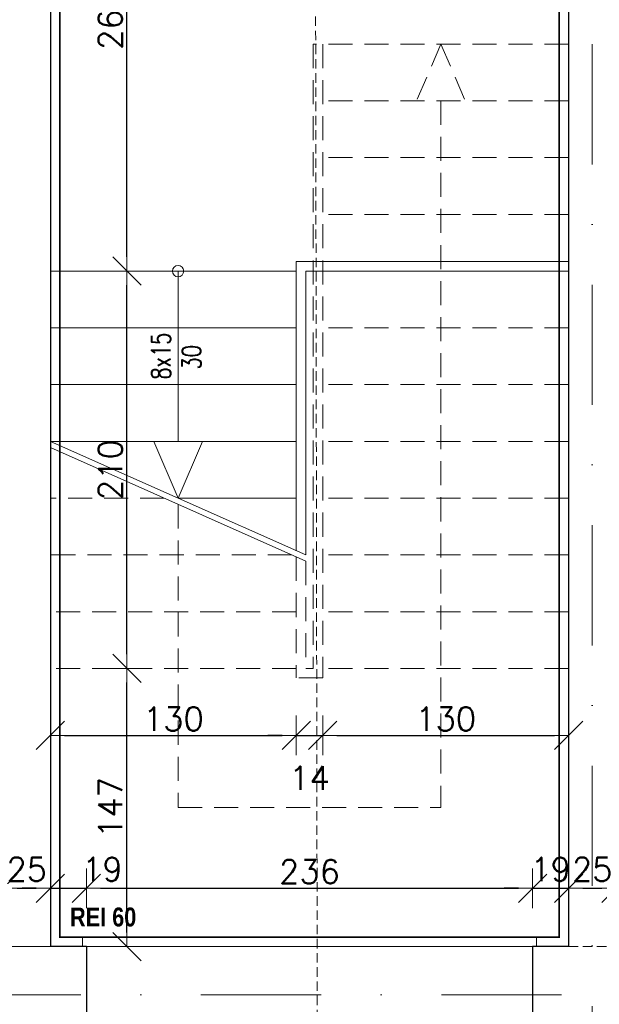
# Model space of a CAD drawing. Header units: millimetres. Extents: x 23192 to 177760, y -399809 to -79279.
# Tile 80 of 256: x 49814 to 50121, y -195605 to -195085. Entities that reach past the tile are written whole.
import ezdxf

# ---------------------------------------------------------------- set-up
doc = ezdxf.new("R2010")
doc.units = ezdxf.units.MM
for name, pattern in [('2_3', [1, 0.5, -0.5]), ('CARKOVANA', [7.5, 5, -2.5]), ('DASHDOT', [25.4, 12.7, -6.35, 0, -6.35]), ('HIDDEN', [9.525, 6.35, -3.175])]:
    doc.linetypes.add(name, pattern=pattern)
doc.layers.get('0').update_dxf_attribs({"lineweight": 0})
for name, color, linetype, lineweight in [('! WYPOSAŻENIE', 252, 'Continuous', 5), ('!! 0_ Istn-sciany', 3, 'Continuous', 30), ('!! 0_ Istn-widok', 1, 'Continuous', 15), ('!! 0_ Opis', 8, 'Continuous', 13), ('!! 0_Istn-cienka', 4, 'Continuous', 9), ('!! 0_Osie', 1, 'DASHDOT', 13), ('!! 0_Widok', 1, 'Continuous', 15), ('!! 1  WYDZIELENIE PPOŻ', 252, 'Continuous', 0), ('!! wymiary osi', 250, 'Continuous', 9), ('0-osie-liniA', 14, 'DASHDOT', 5), ('Dimension (ISO)', 7, 'Continuous', 25)]:
    doc.layers.add(name, color=color, linetype=linetype, lineweight=lineweight)
doc.layers.add('!! 1_Wyburzenia', color=252, linetype='CARKOVANA', lineweight=13, true_color=0x696969)
doc.layers.add('Powierzchnia', color=140, linetype='Continuous', lineweight=5, plot=False)
doc.styles.add('Note Text (ISO)', font='tahoma.ttf')
doc.styles.add('SIMPLEX', font='simplex.shx', dxfattribs={"width": 0.77})
doc.styles.add('STYLE7', font='ARIALNB.TTF')
doc.styles.add('TXT', font='simplex.shx')
doc.dimstyles.new('Default (ISO)', dxfattribs={"dimscale": 5, "dimtxt": 5, "dimasz": 5, "dimexe": 3.175, "dimexo": 0, "dimgap": 0.762, "dimtad": 1, "dimdec": 0, "dimrnd": 1e-08, "dimzin": 0, "dimtxsty": 'Note Text (ISO)', "dimcen": 0.09, "dimdle": 10, "dimclrd": 256, "dimclre": 256, "dimclrt": 256, "dimazin": 0, "dimtfac": 0.70104, "dimtmove": 0, "dimatfit": 3, "dimfxl": 1, "dimtolj": 1, "dimtzin": 0, "dimlwd": -1, "dimlwe": -1, "dimarcsym": 0})
doc.dimstyles.new('DIM50', dxfattribs={"dimscale": 5, "dimtxt": 2.5, "dimasz": 1.5, "dimexe": 0, "dimexo": 0, "dimgap": 0.5, "dimtad": 1, "dimdec": 4, "dimrnd": 0.5, "dimdsep": 46, "dimtxsty": 'TXT', "dimblk1": 'TICK1', "dimblk2": 'TICK1', "dimsah": 1, "dimcen": 0, "dimse1": 1, "dimse2": 1, "dimclrd": 1, "dimclre": 7, "dimclrt": 9, "dimadec": 0, "dimazin": 0, "dimtfac": 1, "dimtdec": 4, "dimtmove": 2, "dimatfit": 3, "dimldrblk": 'TICK1', "dimfxl": 1, "dimtolj": 1, "dimarcsym": 0})

# ---------------------------------------------------------------- blocks, each defined once
blk = doc.blocks.new('BLOK OSI')
at = {"layer": '0-osie-liniA', "ltscale": 5}
for points in [[(50117.21142, -193635.47368), (50117.21142, -195993.9543)], [(48639.33021, -195663.0883), (55424.2848, -195663.0883)]]:
    blk.add_lwpolyline(points, dxfattribs=at)
blk = doc.blocks.new('*D1419')
at = {"layer": 'DEFPOINTS', "color": 0, "transparency": 16777216}
for p in [(-689.8, 120.2), (510.2, 120.2), (510.2, 18.8)]:
    blk.add_point(p, dxfattribs=at)
at = {"layer": 'Dimension (ISO)', "transparency": 16777216}
for p, q in [((-689.8, 120.2), (-689.8, 2.9)), ((510.2, 120.2), (510.2, 2.9)), ((-664.8, 18.8), (485.2, 18.8))]:
    blk.add_line(p, q, dxfattribs=at)
for points in [[(-664.8, 22.9), (-664.8, 14.6), (-689.8, 18.8)], [(485.2, 22.9), (485.2, 14.6), (510.2, 18.8)]]:
    blk.add_solid(points, dxfattribs=at)
at = {"layer": 'Dimension (ISO)', "lineweight": 9, "transparency": 16777216, "insert": (-160.6, 48.6), "char_height": 25, "attachment_point": 1, "style": 'Note Text (ISO)'}
blk.add_mtext('\\A1;1200', dxfattribs=at)
blk = doc.blocks.new('TICK1')
at = {"color": 0}
for p, q in [((0, -1.4), (0, 1.4)), ((0, 0), (-1, 0))]:
    blk.add_line(p, q, dxfattribs=at)
at = {"color": 2}
blk.add_line((-1, -1), (1, 1), dxfattribs=at)
blk = doc.blocks.new('*D2289')
at = {"layer": '!! wymiary osi', "color": 1, "lineweight": -2, "transparency": 16777216}
blk.add_line((50097.21, -194587.79), (49231.21, -194587.79), dxfattribs=at)
at = {"layer": 'DEFPOINTS', "color": 0, "transparency": 16777216}
for p in [(49223.71, -194587.79), (50104.71, -194639.09), (49223.71, -195576.34)]:
    blk.add_point(p, dxfattribs=at)
at = {"layer": '!! wymiary osi', "color": 1, "lineweight": -2, "transparency": 16777216, "xscale": 7.5, "yscale": 7.5, "zscale": 7.5, "rotation": 180}
blk.add_blockref('TICK1', (49223.71, -194587.79), dxfattribs=at)
at = {"layer": '!! wymiary osi', "color": 1, "lineweight": -2, "transparency": 16777216, "xscale": 7.5, "yscale": 7.5, "zscale": 7.5}
blk.add_blockref('TICK1', (50104.71, -194587.79), dxfattribs=at)
at = {"layer": '!! wymiary osi', "color": 9, "transparency": 16777216, "insert": (49664.21, -194579.04), "char_height": 12.5, "attachment_point": 5, "style": 'TXT'}
blk.add_mtext('\\A1;881', dxfattribs=at)
blk = doc.blocks.new('*D2318')
at = {"layer": '!! wymiary osi', "color": 1, "lineweight": -2, "transparency": 16777216}
blk.add_line((49813.21, -195825.86), (49823.21, -195825.86), dxfattribs=at)
at = {"layer": 'DEFPOINTS', "color": 0, "transparency": 16777216}
for p in [(49805.71, -195574.59), (49830.71, -195574.59), (49830.71, -195825.86)]:
    blk.add_point(p, dxfattribs=at)
at = {"layer": '!! wymiary osi', "color": 1, "lineweight": -2, "transparency": 16777216, "xscale": 7.5, "yscale": 7.5, "zscale": 7.5, "rotation": 180}
blk.add_blockref('TICK1', (49805.71, -195825.86), dxfattribs=at)
at = {"layer": '!! wymiary osi', "color": 1, "lineweight": -2, "transparency": 16777216, "xscale": 7.5, "yscale": 7.5, "zscale": 7.5}
blk.add_blockref('TICK1', (49830.71, -195825.86), dxfattribs=at)
at = {"layer": '!! wymiary osi', "color": 9, "transparency": 16777216, "insert": (49818.21, -195848.36), "char_height": 12.5, "attachment_point": 5, "style": 'TXT'}
blk.add_mtext('\\A1;25', dxfattribs=at)
blk = doc.blocks.new('*D2319')
at = {"layer": '!! wymiary osi', "color": 1, "lineweight": -2, "transparency": 16777216}
blk.add_line((49838.21, -195825.86), (50097.21, -195825.86), dxfattribs=at)
at = {"layer": 'DEFPOINTS', "color": 0, "transparency": 16777216}
for p in [(49830.71, -195574.59), (50104.71, -195574.59), (50104.71, -195825.86)]:
    blk.add_point(p, dxfattribs=at)
at = {"layer": '!! wymiary osi', "color": 1, "lineweight": -2, "transparency": 16777216, "xscale": 7.5, "yscale": 7.5, "zscale": 7.5, "rotation": 180}
blk.add_blockref('TICK1', (49830.71, -195825.86), dxfattribs=at)
at = {"layer": '!! wymiary osi', "color": 1, "lineweight": -2, "transparency": 16777216, "xscale": 7.5, "yscale": 7.5, "zscale": 7.5}
blk.add_blockref('TICK1', (50104.71, -195825.86), dxfattribs=at)
at = {"layer": '!! wymiary osi', "color": 9, "transparency": 16777216, "insert": (49967.71, -195817.11), "char_height": 12.5, "attachment_point": 5, "style": 'TXT'}
blk.add_mtext('\\A1;274', dxfattribs=at)
blk = doc.blocks.new('*D2320')
at = {"layer": '!! wymiary osi', "color": 1, "lineweight": -2, "transparency": 16777216}
blk.add_line((50112.21, -195825.86), (50196.21, -195825.86), dxfattribs=at)
at = {"layer": 'DEFPOINTS', "color": 0, "transparency": 16777216}
for p in [(50104.71, -195574.59), (50203.71, -195574.59), (50203.71, -195825.86)]:
    blk.add_point(p, dxfattribs=at)
at = {"layer": '!! wymiary osi', "color": 1, "lineweight": -2, "transparency": 16777216, "xscale": 7.5, "yscale": 7.5, "zscale": 7.5, "rotation": 180}
blk.add_blockref('TICK1', (50104.71, -195825.86), dxfattribs=at)
at = {"layer": '!! wymiary osi', "color": 1, "lineweight": -2, "transparency": 16777216, "xscale": 7.5, "yscale": 7.5, "zscale": 7.5}
blk.add_blockref('TICK1', (50203.71, -195825.86), dxfattribs=at)
at = {"layer": '!! wymiary osi', "color": 9, "transparency": 16777216, "insert": (50154.21, -195817.11), "char_height": 12.5, "attachment_point": 5, "style": 'TXT'}
blk.add_mtext('\\A1;99', dxfattribs=at)
blk = doc.blocks.new('*D2340')
at = {"layer": '!! wymiary osi', "color": 1, "lineweight": -2, "transparency": 16777216}
blk.add_line((49871.15, -195567.09), (49871.15, -195435.09), dxfattribs=at)
at = {"layer": 'DEFPOINTS', "color": 0, "transparency": 16777216}
for p in [(49830.71, -195427.59), (49871.15, -195427.59), (49830.71, -195574.59)]:
    blk.add_point(p, dxfattribs=at)
at = {"layer": '!! wymiary osi', "color": 1, "lineweight": -2, "transparency": 16777216, "xscale": 7.5, "yscale": 7.5, "zscale": 7.5}
for p, rotation in [((49871.15, -195427.59), 90), ((49871.15, -195574.59), 270)]:
    blk.add_blockref('TICK1', p, dxfattribs=dict(at, rotation=rotation))
at = {"layer": '!! wymiary osi', "color": 9, "transparency": 16777216, "insert": (49862.4, -195501.09), "char_height": 12.5, "attachment_point": 5, "rotation": 90, "style": 'TXT'}
blk.add_mtext('\\A1;147', dxfattribs=at)
blk = doc.blocks.new('*D2341')
at = {"layer": '!! wymiary osi', "color": 1, "lineweight": -2, "transparency": 16777216}
blk.add_line((49871.15, -195420.09), (49871.15, -195225.09), dxfattribs=at)
at = {"layer": 'DEFPOINTS', "color": 0, "transparency": 16777216}
for p in [(49830.71, -195217.59), (49871.15, -195217.59), (49830.71, -195427.59)]:
    blk.add_point(p, dxfattribs=at)
at = {"layer": '!! wymiary osi', "color": 1, "lineweight": -2, "transparency": 16777216, "xscale": 7.5, "yscale": 7.5, "zscale": 7.5}
for p, rotation in [((49871.15, -195217.59), 90), ((49871.15, -195427.59), 270)]:
    blk.add_blockref('TICK1', p, dxfattribs=dict(at, rotation=rotation))
at = {"layer": '!! wymiary osi', "color": 9, "transparency": 16777216, "insert": (49862.4, -195322.59), "char_height": 12.5, "attachment_point": 5, "rotation": 90, "style": 'TXT'}
blk.add_mtext('\\A1;210', dxfattribs=at)
blk = doc.blocks.new('*D2342')
at = {"layer": '!! wymiary osi', "color": 1, "lineweight": -2, "transparency": 16777216}
blk.add_line((49871.15, -195210.09), (49871.15, -194959.09), dxfattribs=at)
at = {"layer": 'DEFPOINTS', "color": 0, "transparency": 16777216}
for p in [(49830.71, -194951.59), (49871.15, -194951.59), (49830.71, -195217.59)]:
    blk.add_point(p, dxfattribs=at)
at = {"layer": '!! wymiary osi', "color": 1, "lineweight": -2, "transparency": 16777216, "xscale": 7.5, "yscale": 7.5, "zscale": 7.5}
for p, rotation in [((49871.15, -194951.59), 90), ((49871.15, -195217.59), 270)]:
    blk.add_blockref('TICK1', p, dxfattribs=dict(at, rotation=rotation))
at = {"layer": '!! wymiary osi', "color": 9, "transparency": 16777216, "insert": (49862.4, -195084.59), "char_height": 12.5, "attachment_point": 5, "rotation": 90, "style": 'TXT'}
blk.add_mtext('\\A1;266', dxfattribs=at)
blk = doc.blocks.new('*D2343')
at = {"layer": '!! wymiary osi', "color": 1, "lineweight": -2, "transparency": 16777216}
blk.add_line((49838.21, -195462.99), (49953.21, -195462.99), dxfattribs=at)
at = {"layer": 'DEFPOINTS', "color": 0, "transparency": 16777216}
for p in [(49830.71, -195427.59), (49960.71, -195427.59), (49960.71, -195462.99)]:
    blk.add_point(p, dxfattribs=at)
at = {"layer": '!! wymiary osi', "color": 1, "lineweight": -2, "transparency": 16777216, "xscale": 7.5, "yscale": 7.5, "zscale": 7.5, "rotation": 180}
blk.add_blockref('TICK1', (49830.71, -195462.99), dxfattribs=at)
at = {"layer": '!! wymiary osi', "color": 1, "lineweight": -2, "transparency": 16777216, "xscale": 7.5, "yscale": 7.5, "zscale": 7.5}
blk.add_blockref('TICK1', (49960.71, -195462.99), dxfattribs=at)
at = {"layer": '!! wymiary osi', "color": 9, "transparency": 16777216, "insert": (49895.71, -195454.24), "char_height": 12.5, "attachment_point": 5, "style": 'TXT'}
blk.add_mtext('\\A1;130', dxfattribs=at)
blk = doc.blocks.new('*D2344')
at = {"layer": '!! wymiary osi', "color": 1, "lineweight": -2, "transparency": 16777216}
for p, q in [((49953.21, -195462.99), (49945.71, -195462.99)), ((49960.71, -195462.99), (49974.71, -195462.99)), ((49982.21, -195462.99), (49989.71, -195462.99))]:
    blk.add_line(p, q, dxfattribs=at)
at = {"layer": 'DEFPOINTS', "color": 0, "transparency": 16777216}
for p in [(49960.71, -195427.59), (49974.71, -195427.59), (49974.71, -195462.99)]:
    blk.add_point(p, dxfattribs=at)
at = {"layer": '!! wymiary osi', "color": 1, "lineweight": -2, "transparency": 16777216, "xscale": 7.5, "yscale": 7.5, "zscale": 7.5}
blk.add_blockref('TICK1', (49960.71, -195462.99), dxfattribs=at)
at = {"layer": '!! wymiary osi', "color": 1, "lineweight": -2, "transparency": 16777216, "xscale": 7.5, "yscale": 7.5, "zscale": 7.5, "rotation": 180}
blk.add_blockref('TICK1', (49974.71, -195462.99), dxfattribs=at)
at = {"layer": '!! wymiary osi', "color": 9, "transparency": 16777216, "insert": (49967.71, -195485.49), "char_height": 12.5, "attachment_point": 5, "style": 'TXT'}
blk.add_mtext('\\A1;14', dxfattribs=at)
blk = doc.blocks.new('*D2345')
at = {"layer": '!! wymiary osi', "color": 1, "lineweight": -2, "transparency": 16777216}
blk.add_line((49982.21, -195462.99), (50097.21, -195462.99), dxfattribs=at)
at = {"layer": 'DEFPOINTS', "color": 0, "transparency": 16777216}
for p in [(49974.71, -195427.59), (50104.71, -195427.59), (50104.71, -195462.99)]:
    blk.add_point(p, dxfattribs=at)
at = {"layer": '!! wymiary osi', "color": 1, "lineweight": -2, "transparency": 16777216, "xscale": 7.5, "yscale": 7.5, "zscale": 7.5, "rotation": 180}
blk.add_blockref('TICK1', (49974.71, -195462.99), dxfattribs=at)
at = {"layer": '!! wymiary osi', "color": 1, "lineweight": -2, "transparency": 16777216, "xscale": 7.5, "yscale": 7.5, "zscale": 7.5}
blk.add_blockref('TICK1', (50104.71, -195462.99), dxfattribs=at)
at = {"layer": '!! wymiary osi', "color": 9, "transparency": 16777216, "insert": (50039.71, -195454.24), "char_height": 12.5, "attachment_point": 5, "style": 'TXT'}
blk.add_mtext('\\A1;130', dxfattribs=at)
blk = doc.blocks.new('*D2355')
at = {"layer": '!! wymiary osi', "color": 1, "lineweight": -2, "transparency": 16777216}
blk.add_line((49813.21, -195543.73), (49823.21, -195543.73), dxfattribs=at)
at = {"layer": 'DEFPOINTS', "color": 0, "transparency": 16777216}
for p in [(49830.71, -195543.73), (49830.71, -195574.59), (49805.71, -195604.59)]:
    blk.add_point(p, dxfattribs=at)
at = {"layer": '!! wymiary osi', "color": 1, "lineweight": -2, "transparency": 16777216, "xscale": 7.5, "yscale": 7.5, "zscale": 7.5, "rotation": 180}
blk.add_blockref('TICK1', (49805.71, -195543.73), dxfattribs=at)
at = {"layer": '!! wymiary osi', "color": 1, "lineweight": -2, "transparency": 16777216, "xscale": 7.5, "yscale": 7.5, "zscale": 7.5}
blk.add_blockref('TICK1', (49830.71, -195543.73), dxfattribs=at)
at = {"layer": '!! wymiary osi', "color": 9, "transparency": 16777216, "insert": (49818.21, -195533.73), "char_height": 12.5, "attachment_point": 5, "style": 'TXT'}
blk.add_mtext('\\A1;25', dxfattribs=at)
blk = doc.blocks.new('*D2356')
at = {"layer": '!! wymiary osi', "color": 1, "lineweight": -2, "transparency": 16777216}
for p, q in [((49823.21, -195543.73), (49815.71, -195543.73)), ((49830.71, -195543.73), (49849.71, -195543.73)), ((49857.21, -195543.73), (49864.71, -195543.73))]:
    blk.add_line(p, q, dxfattribs=at)
at = {"layer": 'DEFPOINTS', "color": 0, "transparency": 16777216}
for p in [(49849.71, -195543.73), (49830.71, -195574.59), (49849.71, -195574.59)]:
    blk.add_point(p, dxfattribs=at)
at = {"layer": '!! wymiary osi', "color": 1, "lineweight": -2, "transparency": 16777216, "xscale": 7.5, "yscale": 7.5, "zscale": 7.5}
blk.add_blockref('TICK1', (49830.71, -195543.73), dxfattribs=at)
at = {"layer": '!! wymiary osi', "color": 1, "lineweight": -2, "transparency": 16777216, "xscale": 7.5, "yscale": 7.5, "zscale": 7.5, "rotation": 180}
blk.add_blockref('TICK1', (49849.71, -195543.73), dxfattribs=at)
at = {"layer": '!! wymiary osi', "color": 9, "transparency": 16777216, "insert": (49858.22, -195533.73), "char_height": 12.5, "attachment_point": 5, "style": 'TXT'}
blk.add_mtext('\\A1;19', dxfattribs=at)
blk = doc.blocks.new('*D2357')
at = {"layer": '!! wymiary osi', "color": 1, "lineweight": -2, "transparency": 16777216}
blk.add_line((49857.21, -195543.73), (50078.21, -195543.73), dxfattribs=at)
at = {"layer": 'DEFPOINTS', "color": 0, "transparency": 16777216}
for p in [(50085.71, -195543.73), (49849.71, -195574.59), (50085.71, -195574.59)]:
    blk.add_point(p, dxfattribs=at)
at = {"layer": '!! wymiary osi', "color": 1, "lineweight": -2, "transparency": 16777216, "xscale": 7.5, "yscale": 7.5, "zscale": 7.5, "rotation": 180}
blk.add_blockref('TICK1', (49849.71, -195543.73), dxfattribs=at)
at = {"layer": '!! wymiary osi', "color": 1, "lineweight": -2, "transparency": 16777216, "xscale": 7.5, "yscale": 7.5, "zscale": 7.5}
blk.add_blockref('TICK1', (50085.71, -195543.73), dxfattribs=at)
at = {"layer": '!! wymiary osi', "color": 9, "transparency": 16777216, "insert": (49967.71, -195534.98), "char_height": 12.5, "attachment_point": 5, "style": 'TXT'}
blk.add_mtext('\\A1;236', dxfattribs=at)
blk = doc.blocks.new('*D2358')
at = {"layer": '!! wymiary osi', "color": 1, "lineweight": -2, "transparency": 16777216}
for p, q in [((50078.21, -195543.73), (50070.71, -195543.73)), ((50085.71, -195543.73), (50104.71, -195543.73)), ((50112.21, -195543.73), (50119.71, -195543.73))]:
    blk.add_line(p, q, dxfattribs=at)
at = {"layer": 'DEFPOINTS', "color": 0, "transparency": 16777216}
for p in [(50104.71, -195543.73), (50085.71, -195574.59), (50104.71, -195574.59)]:
    blk.add_point(p, dxfattribs=at)
at = {"layer": '!! wymiary osi', "color": 1, "lineweight": -2, "transparency": 16777216, "xscale": 7.5, "yscale": 7.5, "zscale": 7.5}
blk.add_blockref('TICK1', (50085.71, -195543.73), dxfattribs=at)
at = {"layer": '!! wymiary osi', "color": 1, "lineweight": -2, "transparency": 16777216, "xscale": 7.5, "yscale": 7.5, "zscale": 7.5, "rotation": 180}
blk.add_blockref('TICK1', (50104.71, -195543.73), dxfattribs=at)
at = {"layer": '!! wymiary osi', "color": 9, "transparency": 16777216, "insert": (50095.21, -195533.73), "char_height": 12.5, "attachment_point": 5, "style": 'TXT'}
blk.add_mtext('\\A1;19', dxfattribs=at)
blk = doc.blocks.new('*D2359')
at = {"layer": '!! wymiary osi', "color": 1, "lineweight": -2, "transparency": 16777216}
blk.add_line((50112.21, -195543.73), (50122.21, -195543.73), dxfattribs=at)
at = {"layer": 'DEFPOINTS', "color": 0, "transparency": 16777216}
for p in [(50129.71, -195543.73), (50104.71, -195574.59), (50129.71, -195574.59)]:
    blk.add_point(p, dxfattribs=at)
at = {"layer": '!! wymiary osi', "color": 1, "lineweight": -2, "transparency": 16777216, "xscale": 7.5, "yscale": 7.5, "zscale": 7.5, "rotation": 180}
blk.add_blockref('TICK1', (50104.71, -195543.73), dxfattribs=at)
at = {"layer": '!! wymiary osi', "color": 1, "lineweight": -2, "transparency": 16777216, "xscale": 7.5, "yscale": 7.5, "zscale": 7.5}
blk.add_blockref('TICK1', (50129.71, -195543.73), dxfattribs=at)
at = {"layer": '!! wymiary osi', "color": 9, "transparency": 16777216, "insert": (50117.21, -195533.73), "char_height": 12.5, "attachment_point": 5, "style": 'TXT'}
blk.add_mtext('\\A1;25', dxfattribs=at)
blk = doc.blocks.new('oznaczenie przekroi')
at = {"layer": '!! 1_Wyburzenia'}
blk.add_lwpolyline([(86031.8, -195890.51), (86028.17, -193635.96)], dxfattribs=at)
blk = doc.blocks.new('A$C11ef928a')
at = {"layer": 'Dimension (ISO)', "lineweight": 9}
dim = blk.add_linear_dim(base=(510.2, 18.8), p1=(-689.8, 120.2), p2=(510.2, 120.2), angle=180, dimstyle='Default (ISO)', override={"dimdec": 0, "dimlfac": 1, "dimtp": 0, "dimtm": 0, "dimtdec": 2, "dimtofl": 0, "dimatfit": 1}, dxfattribs=at)
dim.commit()
dim.dimension.update_dxf_attribs({"geometry": '*D1419', "text_midpoint": (-125.7, 18.8), "dimtype": 128})

msp = doc.modelspace()

# ---------------------------------------------------------------- linework, layer by layer
at = {"layer": '!! 0_ Istn-sciany'}
for p, q in [((50104.71142, -194651.5883), (50104.71142, -195574.5883)), ((49830.71142, -194926.5883), (49830.71142, -195574.5883))]:
    msp.add_line(p, q, dxfattribs=at)
for points in [[(49849.71142, -195574.5883), (49830.71142, -195574.5883)], [(49849.71142, -195574.5883), (49849.71142, -195613.5883)], [(50104.71142, -195574.5883), (50085.71142, -195574.5883)], [(50085.71142, -195574.5883), (50085.71142, -195613.5883)]]:
    msp.add_lwpolyline(points, dxfattribs=at)
at = {"layer": '!! 0_ Istn-widok'}
for p, q in [((49960.71142, -195212.5883), (49960.71142, -195365.36608)), ((49965.71142, -195217.5883), (49965.71142, -195367.5883))]:
    msp.add_line(p, q, dxfattribs=at)
for points in [[(50104.71142, -195212.5883), (49960.71142, -195212.5883)], [(49960.71142, -195217.5883), (49830.71142, -195217.5883)], [(49898.21142, -195217.5883), (49898.21142, -195307.5883)], [(50104.71142, -195217.5883), (49965.71142, -195217.5883)], [(49960.71142, -195247.5883), (49830.71142, -195247.5883)], [(49960.71142, -195277.5883), (49830.71142, -195277.5883)], [(49960.71142, -195307.5883), (49830.71142, -195307.5883)], [(49830.71142, -195307.5883), (49965.71142, -195367.5883)], [(49830.71142, -195310.87126), (49965.71142, -195370.87126)], [(49960.71142, -195337.5883), (49898.21142, -195337.5883)], [(49847.71142, -195569.5883), (50087.71142, -195569.5883)], [(49847.71142, -195574.5883), (49847.71142, -195569.5883)], [(50087.71142, -195574.5883), (50087.71142, -195569.5883)], [(49805.71142, -195574.5883), (49830.71142, -195574.5883)]]:
    msp.add_lwpolyline(points, dxfattribs=at)
msp.add_circle((49898.21142, -195217.5883), 3, dxfattribs=at)
at = {"layer": '!! 0_Istn-cienka', "linetype": 'HIDDEN', "ltscale": 2}
for p, q in [((49969.71142, -195097.5883), (49969.71142, -195427.5883)), ((49974.71142, -195097.5883), (49974.71142, -195432.5883)), ((49960.71142, -195368.64903), (49960.71142, -195432.5883)), ((49965.71142, -195370.87126), (49965.71142, -195427.5883))]:
    msp.add_line(p, q, dxfattribs=at)
for points in [[(50104.71142, -195097.5883), (49969.71142, -195097.5883)], [(50037.21142, -195097.5883), (50024.32751, -195127.5883)], [(50037.21142, -195097.5883), (50050.09534, -195127.5883)], [(50104.71142, -195127.5883), (49974.71142, -195127.5883)], [(50037.21142, -195127.5883), (50037.21142, -195501.0883)], [(50104.71142, -195157.5883), (49974.71142, -195157.5883)], [(50104.71142, -195187.5883), (49974.71142, -195187.5883)], [(50104.71142, -195217.5883), (49974.71142, -195217.5883)], [(50104.71142, -195247.5883), (49974.71142, -195247.5883)], [(50104.71142, -195277.5883), (49974.71142, -195277.5883)], [(50104.71142, -195307.5883), (49974.71142, -195307.5883)], [(49890.82478, -195337.5883), (49830.71142, -195337.5883)], [(49898.21142, -195340.87126), (49898.21142, -195501.0883)], [(50104.71142, -195337.5883), (49974.71142, -195337.5883)], [(49958.32478, -195367.5883), (49830.71142, -195367.5883)], [(50104.71142, -195367.5883), (49974.71142, -195367.5883)], [(49960.71142, -195397.5883), (49830.71142, -195397.5883)], [(50104.71142, -195397.5883), (49974.71142, -195397.5883)], [(49960.71142, -195427.5883), (49830.71142, -195427.5883)], [(49969.71142, -195427.5883), (49965.71142, -195427.5883)], [(50104.71142, -195427.5883), (49974.71142, -195427.5883)], [(49974.71142, -195432.5883), (49960.71142, -195432.5883)], [(49898.21142, -195501.0883), (50037.21142, -195501.0883)], [(49849.71142, -195574.5883), (50085.71142, -195574.5883)]]:
    msp.add_lwpolyline(points, dxfattribs=at)
at = {"layer": '!! 0_Widok'}
for points in [[(49898.21142, -195337.5883), (49885.32751, -195307.5883)], [(49898.21142, -195337.5883), (49911.09534, -195307.5883)]]:
    msp.add_lwpolyline(points, dxfattribs=at)
at = {"layer": '!! 1  WYDZIELENIE PPOŻ', "color": 20, "linetype": '2_3', "ltscale": 10, "true_color": 0xf65c09, "const_width": 1}
msp.add_lwpolyline([(49835.71142, -194956.5883), (50099.71142, -194956.5883), (50099.71142, -195569.5883), (49835.71142, -195569.5883)], close=True, dxfattribs=at)
at = {"layer": '!! 1_Wyburzenia'}
msp.add_lwpolyline([(50104.71142, -195574.5883), (50129.71142, -195574.5883)], dxfattribs=at)
at = {"layer": 'Powierzchnia'}
msp.add_lwpolyline([(49830.71142, -195574.5883), (50104.71142, -195574.5883), (50104.71142, -194951.5883), (49830.71142, -194951.5883)], close=True, dxfattribs=at)

# ---------------------------------------------------------------- block references
at = {"layer": '!! 0_Osie'}
msp.add_blockref('BLOK OSI', (0, 63), dxfattribs=at)
at = {"layer": '!! 1_Wyburzenia'}
msp.add_blockref('oznaczenie przekroi', (-36059.54271, 0), dxfattribs=at)
at = {"xscale": -0.1, "yscale": 0.1, "zscale": 0.1, "rotation": 90}
msp.add_blockref('A$C11ef928a', (82225.12684, -195364.3052), dxfattribs=at)

# ---------------------------------------------------------------- texts
at = {"layer": '! WYPOSAŻENIE', "color": 20, "true_color": 0xf65c09, "insert": (49841.09537, -195553.93841), "char_height": 10, "attachment_point": 1, "style": 'STYLE7'}
msp.add_mtext_dynamic_manual_height_columns('REI 60', width=58.1261145, gutter_width=75, heights=[0], dxfattribs=at)
at = {"layer": '!! 0_ Opis', "style": 'SIMPLEX', "width": 0.75}
for s, p in [('8x15', (49894.17713, -195274.84819)), ('30', (49910.3282, -195269.56804))]:
    msp.add_text(s, height=10, rotation=90, dxfattribs=at).set_placement(p)

# ---------------------------------------------------------------- dimensions: what is measured, and where the dimension line sits
at = {"layer": '!! wymiary osi'}
for base, p1, p2, picture, middle in [((49223.71142, -194587.78872), (50104.71142, -194639.0883), (49223.71142, -195576.33887), '*D2289', (49664.21142, -194579.03872)), ((49960.71142, -195462.98565), (49830.71142, -195427.5883), (49960.71142, -195427.5883), '*D2343', (49895.71142, -195454.23565)), ((49974.71142, -195462.98565), (49960.71142, -195427.5883), (49974.71142, -195427.5883), '*D2344', (49967.71142, -195485.48565)), ((50104.71142, -195462.98565), (49974.71142, -195427.5883), (50104.71142, -195427.5883), '*D2345', (50039.71142, -195454.23565)), ((49830.71142, -195543.72628), (49805.71142, -195604.5883), (49830.71142, -195574.5883), '*D2355', (49818.21142, -195533.72628)), ((50085.71142, -195543.72628), (49849.71142, -195574.5883), (50085.71142, -195574.5883), '*D2357', (49967.71142, -195534.97628)), ((50104.71142, -195543.72628), (50085.71142, -195574.5883), (50104.71142, -195574.5883), '*D2358', (50095.21142, -195533.72628)), ((50129.71142, -195543.72628), (50104.71142, -195574.5883), (50129.71142, -195574.5883), '*D2359', (50117.21142, -195533.72628)), ((49830.71142, -195825.85653), (49805.71142, -195574.5883), (49830.71142, -195574.5883), '*D2318', (49818.21142, -195848.35653)), ((50104.71142, -195825.85653), (49830.71142, -195574.5883), (50104.71142, -195574.5883), '*D2319', (49967.71142, -195817.10653)), ((50203.71142, -195825.85653), (50104.71142, -195574.5883), (50203.71142, -195574.5883), '*D2320', (50154.21142, -195817.10653))]:
    dim = msp.add_linear_dim(base=base, p1=p1, p2=p2, dimstyle='DIM50', dxfattribs=at)
    dim.commit()
    dim.dimension.update_dxf_attribs({"geometry": picture, "text_midpoint": middle})
for base, p1, p2, picture, middle in [((49871.1472, -194951.5883), (49830.71142, -195217.5883), (49830.71142, -194951.5883), '*D2342', (49862.3972, -195084.5883)), ((49871.1472, -195217.5883), (49830.71142, -195427.5883), (49830.71142, -195217.5883), '*D2341', (49862.3972, -195322.5883)), ((49871.1472, -195427.5883), (49830.71142, -195574.5883), (49830.71142, -195427.5883), '*D2340', (49862.3972, -195501.0883))]:
    dim = msp.add_linear_dim(base=base, p1=p1, p2=p2, angle=90, dimstyle='DIM50', dxfattribs=at)
    dim.commit()
    dim.dimension.update_dxf_attribs({"geometry": picture, "text_midpoint": middle})
dim = msp.add_linear_dim(base=(49849.71142, -195543.72628), p1=(49830.71142, -195574.5883), p2=(49849.71142, -195574.5883), dimstyle='DIM50', dxfattribs=at)
dim.commit()
dim.dimension.update_dxf_attribs({"geometry": '*D2356', "text_midpoint": (49858.21639, -195533.72628), "dimtype": 160})

doc.saveas('drawing.dxf')
